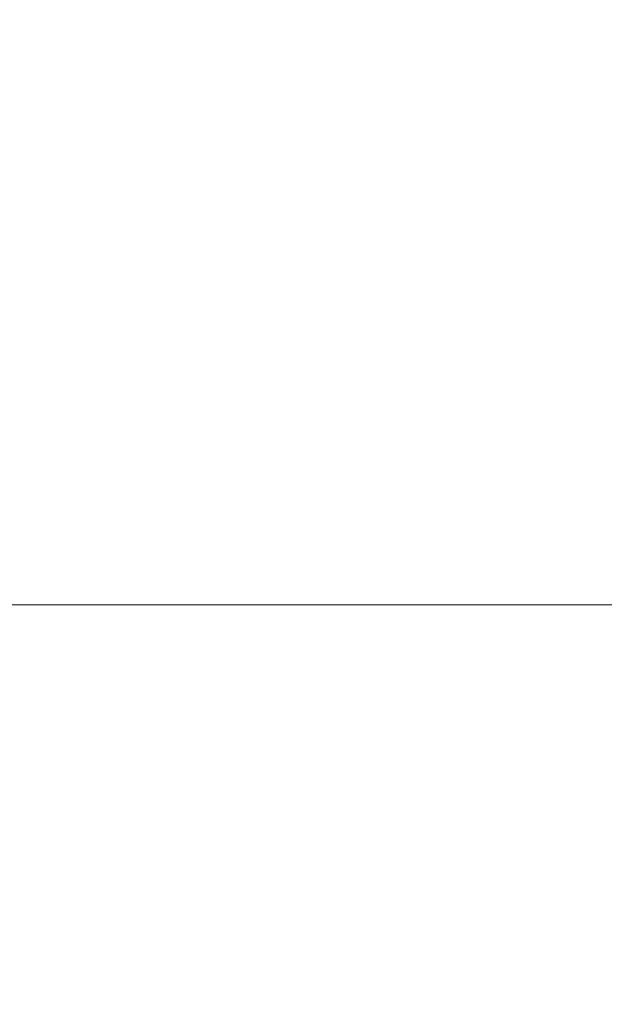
# Model space of a CAD drawing. Header units: centimetres. Extents: x -26.3 to 27.5, y 4.8 to 73.5.
# Tile 171 of 256: x -8.2529 to -8.2311, y 6.4853 to 6.522. Entities that reach past the tile are written whole.
import ezdxf

# ---------------------------------------------------------------- set-up
doc = ezdxf.new("R2010")
doc.units = ezdxf.units.CM
doc.header["$LTSCALE"] = 2.54
doc.layers.add('Lucido design-1', color=7, linetype='Continuous')

# ---------------------------------------------------------------- blocks, each defined once
blk = doc.blocks.new('Gruppo-3-1')
at = {"color": 7, "linetype": 'Continuous', "lineweight": 9}
for points, invisible_edges in [([(-25.986537, 6.525376, -1479.018057), (-25.986537, 6.521853, -1479.017221), (27.113463, 6.521853, -1479.017221), (27.113463, 6.525376, -1479.018057)], 10), ([(-25.986537, 6.525376, -1515.118057), (-25.986537, 6.521853, -1515.117221), (27.113463, 6.521853, -1515.117221), (27.113463, 6.525376, -1515.118057)], 10), ([(-8.233595, 6.524899, -1479.796003), (-8.232568, 6.522567, -1479.796003), (-8.235656, 6.521288, -1479.798307), (-8.236624, 6.523487, -1479.798307)], 15), ([(-8.233595, 6.524899, -1515.896003), (-8.232568, 6.522567, -1515.896003), (-8.235656, 6.521288, -1515.898307), (-8.236624, 6.523487, -1515.898307)], 15), ([(-8.244852, 6.524279, -1479.802492), (-8.243842, 6.522438, -1479.802492), (-8.247023, 6.520782, -1479.804368), (-8.247957, 6.522486, -1479.804368)], 15), ([(-8.244852, 6.524279, -1515.902492), (-8.243842, 6.522438, -1515.902492), (-8.247023, 6.520782, -1515.904368), (-8.247957, 6.522486, -1515.904368)], 15), ([(-8.248966, 6.524148, -1479.804368), (-8.247957, 6.522486, -1479.804368), (-8.251122, 6.520659, -1479.806095), (-8.252048, 6.522184, -1479.806095)], 15), ([(-8.248966, 6.524148, -1515.904368), (-8.247957, 6.522486, -1515.904368), (-8.251122, 6.520659, -1515.906095), (-8.252048, 6.522184, -1515.906095)], 15), ([(-8.240728, 6.524059, -1479.800471), (-8.239732, 6.522038, -1479.800471), (-8.242913, 6.520554, -1479.802492), (-8.243842, 6.522438, -1479.802492)], 15), ([(-8.240728, 6.524059, -1515.900471), (-8.239732, 6.522038, -1515.900471), (-8.242913, 6.520554, -1515.902492), (-8.243842, 6.522438, -1515.902492)], 15), ([(-8.253039, 6.523668, -1479.806095), (-8.252048, 6.522184, -1479.806095), (-8.255183, 6.520187, -1479.807672), (-8.256084, 6.521536, -1479.807672)], 15), ([(-8.253039, 6.523668, -1515.906095), (-8.252048, 6.522184, -1515.906095), (-8.255183, 6.520187, -1515.907672), (-8.256084, 6.521536, -1515.907672)], 15), ([(-8.229523, 6.523828, -1479.793526), (-8.228547, 6.521319, -1479.793526), (-8.231645, 6.520191, -1479.796003), (-8.232568, 6.522567, -1479.796003)], 15), ([(-8.229523, 6.523828, -1515.893526), (-8.228547, 6.521319, -1515.893526), (-8.231645, 6.520191, -1515.896003), (-8.232568, 6.522567, -1515.896003)], 15), ([(-8.236624, 6.523487, -1479.798307), (-8.235656, 6.521288, -1479.798307), (-8.238824, 6.519976, -1479.800471), (-8.239732, 6.522038, -1479.800471)], 15), ([(-8.236624, 6.523487, -1515.898307), (-8.235656, 6.521288, -1515.898307), (-8.238824, 6.519976, -1515.900471), (-8.239732, 6.522038, -1515.900471)], 15), ([(-8.247957, 6.522486, -1479.804368), (-8.247023, 6.520782, -1479.804368), (-8.250264, 6.519095, -1479.806095), (-8.251122, 6.520659, -1479.806095)], 15), ([(-8.247957, 6.522486, -1515.904368), (-8.247023, 6.520782, -1515.904368), (-8.250264, 6.519095, -1515.906095), (-8.251122, 6.520659, -1515.906095)], 15), ([(-8.243842, 6.522438, -1479.802492), (-8.242913, 6.520554, -1479.802492), (-8.246163, 6.519039, -1479.804368), (-8.247023, 6.520782, -1479.804368)], 15), ([(-8.243842, 6.522438, -1515.902492), (-8.242913, 6.520554, -1515.902492), (-8.246163, 6.519039, -1515.904368), (-8.247023, 6.520782, -1515.904368)], 15), ([(-8.232568, 6.522567, -1479.796003), (-8.231645, 6.520191, -1479.796003), (-8.234785, 6.519048, -1479.798307), (-8.235656, 6.521288, -1479.798307)], 15), ([(-8.232568, 6.522567, -1515.896003), (-8.231645, 6.520191, -1515.896003), (-8.234785, 6.519048, -1515.898307), (-8.235656, 6.521288, -1515.898307)], 15), ([(-8.252048, 6.522184, -1479.806095), (-8.251122, 6.520659, -1479.806095), (-8.254341, 6.5188, -1479.807672), (-8.255183, 6.520187, -1479.807672)], 15), ([(-8.252048, 6.522184, -1515.906095), (-8.251122, 6.520659, -1515.906095), (-8.254341, 6.5188, -1515.907672), (-8.255183, 6.520187, -1515.907672)], 15), ([(-8.239732, 6.522038, -1479.800471), (-8.238824, 6.519976, -1479.800471), (-8.242067, 6.518632, -1479.802492), (-8.242913, 6.520554, -1479.802492)], 15), ([(-8.239732, 6.522038, -1515.900471), (-8.238824, 6.519976, -1515.900471), (-8.242067, 6.518632, -1515.902492), (-8.242913, 6.520554, -1515.902492)], 15), ([(27.113463, 6.521201, -1479.017066), (27.113463, 6.521853, -1479.017221), (-25.986537, 6.521853, -1479.017221), (-25.986537, 6.521201, -1479.017066)], 10), ([(27.113463, 6.521201, -1515.117066), (27.113463, 6.521853, -1515.117221), (-25.986537, 6.521853, -1515.117221), (-25.986537, 6.521201, -1515.117066)], 10), ([(-8.228547, 6.521319, -1479.793526), (-8.227682, 6.518769, -1479.793526), (-8.230826, 6.517778, -1479.796003), (-8.231645, 6.520191, -1479.796003)], 15), ([(-8.228547, 6.521319, -1515.893526), (-8.227682, 6.518769, -1515.893526), (-8.230826, 6.517778, -1515.896003), (-8.231645, 6.520191, -1515.896003)], 15), ([(-25.986537, 6.521201, -1479.017066), (-25.986537, 6.517575, -1479.016369), (27.113463, 6.517575, -1479.016369), (27.113463, 6.521201, -1479.017066)], 10), ([(-25.986537, 6.521201, -1515.117066), (-25.986537, 6.517575, -1515.116369), (27.113463, 6.517575, -1515.116369), (27.113463, 6.521201, -1515.117066)], 10), ([(-8.235656, 6.521288, -1479.798307), (-8.234785, 6.519048, -1479.798307), (-8.238007, 6.517875, -1479.800471), (-8.238824, 6.519976, -1479.800471)], 15), ([(-8.235656, 6.521288, -1515.898307), (-8.234785, 6.519048, -1515.898307), (-8.238007, 6.517875, -1515.900471), (-8.238824, 6.519976, -1515.900471)], 15), ([(-8.251122, 6.520659, -1479.806095), (-8.250264, 6.519095, -1479.806095), (-8.253561, 6.517378, -1479.807672), (-8.254341, 6.5188, -1479.807672)], 15), ([(-8.251122, 6.520659, -1515.906095), (-8.250264, 6.519095, -1515.906095), (-8.253561, 6.517378, -1515.907672), (-8.254341, 6.5188, -1515.907672)], 15), ([(-8.247023, 6.520782, -1479.804368), (-8.246163, 6.519039, -1479.804368), (-8.249475, 6.517494, -1479.806095), (-8.250264, 6.519095, -1479.806095)], 15), ([(-8.247023, 6.520782, -1515.904368), (-8.246163, 6.519039, -1515.904368), (-8.249475, 6.517494, -1515.906095), (-8.250264, 6.519095, -1515.906095)], 15), ([(-8.242913, 6.520554, -1479.802492), (-8.242067, 6.518632, -1479.802492), (-8.24538, 6.51726, -1479.804368), (-8.246163, 6.519039, -1479.804368)], 15), ([(-8.242913, 6.520554, -1515.902492), (-8.242067, 6.518632, -1515.902492), (-8.24538, 6.51726, -1515.904368), (-8.246163, 6.519039, -1515.904368)], 15), ([(-8.231645, 6.520191, -1479.796003), (-8.230826, 6.517778, -1479.796003), (-8.234013, 6.516773, -1479.798307), (-8.234785, 6.519048, -1479.798307)], 15), ([(-8.231645, 6.520191, -1515.896003), (-8.230826, 6.517778, -1515.896003), (-8.234013, 6.516773, -1515.898307), (-8.234785, 6.519048, -1515.898307)], 15), ([(-8.238824, 6.519976, -1479.800471), (-8.238007, 6.517875, -1479.800471), (-8.241306, 6.516675, -1479.802492), (-8.242067, 6.518632, -1479.802492)], 15), ([(-8.238824, 6.519976, -1515.900471), (-8.238007, 6.517875, -1515.900471), (-8.241306, 6.516675, -1515.902492), (-8.242067, 6.518632, -1515.902492)], 15), ([(-8.250264, 6.519095, -1479.806095), (-8.249475, 6.517494, -1479.806095), (-8.252844, 6.515924, -1479.807672), (-8.253561, 6.517378, -1479.807672)], 15), ([(-8.250264, 6.519095, -1515.906095), (-8.249475, 6.517494, -1515.906095), (-8.252844, 6.515924, -1515.907672), (-8.253561, 6.517378, -1515.907672)], 15), ([(-8.246163, 6.519039, -1479.804368), (-8.24538, 6.51726, -1479.804368), (-8.248756, 6.515861, -1479.806095), (-8.249475, 6.517494, -1479.806095)], 15), ([(-8.246163, 6.519039, -1515.904368), (-8.24538, 6.51726, -1515.904368), (-8.248756, 6.515861, -1515.906095), (-8.249475, 6.517494, -1515.906095)], 15), ([(-8.234785, 6.519048, -1479.798307), (-8.234013, 6.516773, -1479.798307), (-8.237283, 6.515742, -1479.800471), (-8.238007, 6.517875, -1479.800471)], 15), ([(-8.234785, 6.519048, -1515.898307), (-8.234013, 6.516773, -1515.898307), (-8.237283, 6.515742, -1515.900471), (-8.238007, 6.517875, -1515.900471)], 15), ([(-8.242067, 6.518632, -1479.802492), (-8.241306, 6.516675, -1479.802492), (-8.244676, 6.515448, -1479.804368), (-8.24538, 6.51726, -1479.804368)], 15), ([(-8.242067, 6.518632, -1515.902492), (-8.241306, 6.516675, -1515.902492), (-8.244676, 6.515448, -1515.904368), (-8.24538, 6.51726, -1515.904368)], 15), ([(-8.238007, 6.517875, -1479.800471), (-8.237283, 6.515742, -1479.800471), (-8.240631, 6.514686, -1479.802492), (-8.241306, 6.516675, -1479.802492)], 15), ([(-8.238007, 6.517875, -1515.900471), (-8.237283, 6.515742, -1515.900471), (-8.240631, 6.514686, -1515.902492), (-8.241306, 6.516675, -1515.902492)], 15), ([(-8.230826, 6.517778, -1479.796003), (-8.230112, 6.515331, -1479.796003), (-8.23334, 6.514466, -1479.798307), (-8.234013, 6.516773, -1479.798307)], 15), ([(-8.230826, 6.517778, -1515.896003), (-8.230112, 6.515331, -1515.896003), (-8.23334, 6.514466, -1515.898307), (-8.234013, 6.516773, -1515.898307)], 15), ([(27.113463, 6.51698, -1479.016255), (27.113463, 6.517575, -1479.016369), (-25.986537, 6.517575, -1479.016369), (-25.986537, 6.51698, -1479.016255)], 10), ([(27.113463, 6.51698, -1515.116255), (27.113463, 6.517575, -1515.116369), (-25.986537, 6.517575, -1515.116369), (-25.986537, 6.51698, -1515.116255)], 10), ([(-8.253561, 6.517378, -1479.807672), (-8.252844, 6.515924, -1479.807672), (-8.256264, 6.514329, -1479.809095), (-8.256908, 6.515636, -1479.809095)], 15), ([(-8.253561, 6.517378, -1515.907672), (-8.252844, 6.515924, -1515.907672), (-8.256264, 6.514329, -1515.909095), (-8.256908, 6.515636, -1515.909095)], 15), ([(-8.249475, 6.517494, -1479.806095), (-8.248756, 6.515861, -1479.806095), (-8.252191, 6.514439, -1479.807672), (-8.252844, 6.515924, -1479.807672)], 15), ([(-8.249475, 6.517494, -1515.906095), (-8.248756, 6.515861, -1515.906095), (-8.252191, 6.514439, -1515.907672), (-8.252844, 6.515924, -1515.907672)], 15), ([(-8.24538, 6.51726, -1479.804368), (-8.244676, 6.515448, -1479.804368), (-8.24811, 6.514199, -1479.806095), (-8.248756, 6.515861, -1479.806095)], 15), ([(-8.24538, 6.51726, -1515.904368), (-8.244676, 6.515448, -1515.904368), (-8.24811, 6.514199, -1515.906095), (-8.248756, 6.515861, -1515.906095)], 15), ([(-25.986537, 6.51698, -1479.016255), (-25.986537, 6.513263, -1479.015705), (27.113463, 6.513263, -1479.015705), (27.113463, 6.51698, -1479.016255)], 10), ([(-25.986537, 6.51698, -1515.116255), (-25.986537, 6.513263, -1515.115705), (27.113463, 6.513263, -1515.115705), (27.113463, 6.51698, -1515.116255)], 10), ([(-8.241306, 6.516675, -1479.802492), (-8.240631, 6.514686, -1479.802492), (-8.244051, 6.513608, -1479.804368), (-8.244676, 6.515448, -1479.804368)], 15), ([(-8.241306, 6.516675, -1515.902492), (-8.240631, 6.514686, -1515.902492), (-8.244051, 6.513608, -1515.904368), (-8.244676, 6.515448, -1515.904368)], 15), ([(-8.234013, 6.516773, -1479.798307), (-8.23334, 6.514466, -1479.798307), (-8.236653, 6.513579, -1479.800471), (-8.237283, 6.515742, -1479.800471)], 15), ([(-8.234013, 6.516773, -1515.898307), (-8.23334, 6.514466, -1515.898307), (-8.236653, 6.513579, -1515.900471), (-8.237283, 6.515742, -1515.900471)], 15), ([(-8.252844, 6.515924, -1479.807672), (-8.252191, 6.514439, -1479.807672), (-8.255677, 6.512995, -1479.809095), (-8.256264, 6.514329, -1479.809095)], 15), ([(-8.252844, 6.515924, -1515.907672), (-8.252191, 6.514439, -1515.907672), (-8.255677, 6.512995, -1515.909095), (-8.256264, 6.514329, -1515.909095)], 15), ([(-8.248756, 6.515861, -1479.806095), (-8.24811, 6.514199, -1479.806095), (-8.251603, 6.512927, -1479.807672), (-8.252191, 6.514439, -1479.807672)], 15), ([(-8.248756, 6.515861, -1515.906095), (-8.24811, 6.514199, -1515.906095), (-8.251603, 6.512927, -1515.907672), (-8.252191, 6.514439, -1515.907672)], 15), ([(-8.244676, 6.515448, -1479.804368), (-8.244051, 6.513608, -1479.804368), (-8.247536, 6.512509, -1479.806095), (-8.24811, 6.514199, -1479.806095)], 15), ([(-8.244676, 6.515448, -1515.904368), (-8.244051, 6.513608, -1515.904368), (-8.247536, 6.512509, -1515.906095), (-8.24811, 6.514199, -1515.906095)], 15), ([(-8.237283, 6.515742, -1479.800471), (-8.236653, 6.513579, -1479.800471), (-8.240044, 6.51267, -1479.802492), (-8.240631, 6.514686, -1479.802492)], 15), ([(-8.237283, 6.515742, -1515.900471), (-8.236653, 6.513579, -1515.900471), (-8.240044, 6.51267, -1515.902492), (-8.240631, 6.514686, -1515.902492)], 15), ([(-8.230112, 6.515331, -1479.796003), (-8.229507, 6.512855, -1479.796003), (-8.232769, 6.512132, -1479.798307), (-8.23334, 6.514466, -1479.798307)], 15), ([(-8.230112, 6.515331, -1515.896003), (-8.229507, 6.512855, -1515.896003), (-8.232769, 6.512132, -1515.898307), (-8.23334, 6.514466, -1515.898307)], 15), ([(-8.240631, 6.514686, -1479.802492), (-8.240044, 6.51267, -1479.802492), (-8.243507, 6.511742, -1479.804368), (-8.244051, 6.513608, -1479.804368)], 15), ([(-8.240631, 6.514686, -1515.902492), (-8.240044, 6.51267, -1515.902492), (-8.243507, 6.511742, -1515.904368), (-8.244051, 6.513608, -1515.904368)], 15), ([(-8.252191, 6.514439, -1479.807672), (-8.251603, 6.512927, -1479.807672), (-8.255149, 6.511637, -1479.809095), (-8.255677, 6.512995, -1479.809095)], 15), ([(-8.252191, 6.514439, -1515.907672), (-8.251603, 6.512927, -1515.907672), (-8.255149, 6.511637, -1515.909095), (-8.255677, 6.512995, -1515.909095)], 15), ([(-8.23334, 6.514466, -1479.798307), (-8.232769, 6.512132, -1479.798307), (-8.236117, 6.51139, -1479.800471), (-8.236653, 6.513579, -1479.800471)], 15), ([(-8.23334, 6.514466, -1515.898307), (-8.232769, 6.512132, -1515.898307), (-8.236117, 6.51139, -1515.900471), (-8.236653, 6.513579, -1515.900471)], 15), ([(-8.24811, 6.514199, -1479.806095), (-8.247536, 6.512509, -1479.806095), (-8.251081, 6.511391, -1479.807672), (-8.251603, 6.512927, -1479.807672)], 15), ([(-8.24811, 6.514199, -1515.906095), (-8.247536, 6.512509, -1515.906095), (-8.251081, 6.511391, -1515.907672), (-8.251603, 6.512927, -1515.907672)], 15), ([(-8.244051, 6.513608, -1479.804368), (-8.243507, 6.511742, -1479.804368), (-8.247037, 6.510796, -1479.806095), (-8.247536, 6.512509, -1479.806095)], 15), ([(-8.244051, 6.513608, -1515.904368), (-8.243507, 6.511742, -1515.904368), (-8.247037, 6.510796, -1515.906095), (-8.247536, 6.512509, -1515.906095)], 15), ([(27.113463, 6.512721, -1479.015624), (27.113463, 6.513263, -1479.015705), (-25.986537, 6.513263, -1479.015705), (-25.986537, 6.512721, -1479.015624)], 10), ([(27.113463, 6.512721, -1515.115624), (27.113463, 6.513263, -1515.115705), (-25.986537, 6.513263, -1515.115705), (-25.986537, 6.512721, -1515.115624)], 10), ([(-8.236653, 6.513579, -1479.800471), (-8.236117, 6.51139, -1479.800471), (-8.239544, 6.51063, -1479.802492), (-8.240044, 6.51267, -1479.802492)], 15), ([(-8.236653, 6.513579, -1515.900471), (-8.236117, 6.51139, -1515.900471), (-8.239544, 6.51063, -1515.902492), (-8.240044, 6.51267, -1515.902492)], 15), ([(-8.251603, 6.512927, -1479.807672), (-8.251081, 6.511391, -1479.807672), (-8.25468, 6.510257, -1479.809095), (-8.255149, 6.511637, -1479.809095)], 15), ([(-8.251603, 6.512927, -1515.907672), (-8.251081, 6.511391, -1515.907672), (-8.25468, 6.510257, -1515.909095), (-8.255149, 6.511637, -1515.909095)], 15), ([(-8.229507, 6.512855, -1479.796003), (-8.229009, 6.510356, -1479.796003), (-8.2323, 6.509775, -1479.798307), (-8.232769, 6.512132, -1479.798307)], 15), ([(-8.229507, 6.512855, -1515.896003), (-8.229009, 6.510356, -1515.896003), (-8.2323, 6.509775, -1515.898307), (-8.232769, 6.512132, -1515.898307)], 15), ([(-25.986537, 6.512721, -1479.015624), (-25.986537, 6.508927, -1479.015229), (27.113463, 6.508927, -1479.015229), (27.113463, 6.512721, -1479.015624)], 10), ([(-25.986537, 6.512721, -1515.115624), (-25.986537, 6.508927, -1515.115229), (27.113463, 6.508927, -1515.115229), (27.113463, 6.512721, -1515.115624)], 10), ([(-8.247536, 6.512509, -1479.806095), (-8.247037, 6.510796, -1479.806095), (-8.250627, 6.509834, -1479.807672), (-8.251081, 6.511391, -1479.807672)], 15), ([(-8.247536, 6.512509, -1515.906095), (-8.247037, 6.510796, -1515.906095), (-8.250627, 6.509834, -1515.907672), (-8.251081, 6.511391, -1515.907672)], 15), ([(-8.240044, 6.51267, -1479.802492), (-8.239544, 6.51063, -1479.802492), (-8.243045, 6.509854, -1479.804368), (-8.243507, 6.511742, -1479.804368)], 15), ([(-8.240044, 6.51267, -1515.902492), (-8.239544, 6.51063, -1515.902492), (-8.243045, 6.509854, -1515.904368), (-8.243507, 6.511742, -1515.904368)], 15), ([(-8.232769, 6.512132, -1479.798307), (-8.2323, 6.509775, -1479.798307), (-8.235677, 6.50918, -1479.800471), (-8.236117, 6.51139, -1479.800471)], 15), ([(-8.232769, 6.512132, -1515.898307), (-8.2323, 6.509775, -1515.898307), (-8.235677, 6.50918, -1515.900471), (-8.236117, 6.51139, -1515.900471)], 15), ([(-8.251081, 6.511391, -1479.807672), (-8.250627, 6.509834, -1479.807672), (-8.254272, 6.508857, -1479.809095), (-8.25468, 6.510257, -1479.809095)], 15), ([(-8.251081, 6.511391, -1515.907672), (-8.250627, 6.509834, -1515.907672), (-8.254272, 6.508857, -1515.909095), (-8.25468, 6.510257, -1515.909095)], 15), ([(-8.243507, 6.511742, -1479.804368), (-8.243045, 6.509854, -1479.804368), (-8.246613, 6.509063, -1479.806095), (-8.247037, 6.510796, -1479.806095)], 15), ([(-8.243507, 6.511742, -1515.904368), (-8.243045, 6.509854, -1515.904368), (-8.246613, 6.509063, -1515.906095), (-8.247037, 6.510796, -1515.906095)], 15), ([(-8.236117, 6.51139, -1479.800471), (-8.235677, 6.50918, -1479.800471), (-8.239135, 6.50857, -1479.802492), (-8.239544, 6.51063, -1479.802492)], 15), ([(-8.236117, 6.51139, -1515.900471), (-8.235677, 6.50918, -1515.900471), (-8.239135, 6.50857, -1515.902492), (-8.239544, 6.51063, -1515.902492)], 15), ([(-8.247037, 6.510796, -1479.806095), (-8.246613, 6.509063, -1479.806095), (-8.250242, 6.508259, -1479.807672), (-8.250627, 6.509834, -1479.807672)], 15), ([(-8.247037, 6.510796, -1515.906095), (-8.246613, 6.509063, -1515.906095), (-8.250242, 6.508259, -1515.907672), (-8.250627, 6.509834, -1515.907672)], 15), ([(-8.239544, 6.51063, -1479.802492), (-8.239135, 6.50857, -1479.802492), (-8.242666, 6.507948, -1479.804368), (-8.243045, 6.509854, -1479.804368)], 15), ([(-8.239544, 6.51063, -1515.902492), (-8.239135, 6.50857, -1515.902492), (-8.242666, 6.507948, -1515.904368), (-8.243045, 6.509854, -1515.904368)], 15), ([(-8.229009, 6.510356, -1479.796003), (-8.228622, 6.507837, -1479.796003), (-8.231935, 6.507401, -1479.798307), (-8.2323, 6.509775, -1479.798307)], 15), ([(-8.229009, 6.510356, -1515.896003), (-8.228622, 6.507837, -1515.896003), (-8.231935, 6.507401, -1515.898307), (-8.2323, 6.509775, -1515.898307)], 15), ([(-8.250627, 6.509834, -1479.807672), (-8.250242, 6.508259, -1479.807672), (-8.253926, 6.507442, -1479.809095), (-8.254272, 6.508857, -1479.809095)], 15), ([(-8.250627, 6.509834, -1515.907672), (-8.250242, 6.508259, -1515.907672), (-8.253926, 6.507442, -1515.909095), (-8.254272, 6.508857, -1515.909095)], 15), ([(-8.243045, 6.509854, -1479.804368), (-8.242666, 6.507948, -1479.804368), (-8.246265, 6.507313, -1479.806095), (-8.246613, 6.509063, -1479.806095)], 15), ([(-8.243045, 6.509854, -1515.904368), (-8.242666, 6.507948, -1515.904368), (-8.246265, 6.507313, -1515.906095), (-8.246613, 6.509063, -1515.906095)], 15), ([(-8.2323, 6.509775, -1479.798307), (-8.231935, 6.507401, -1479.798307), (-8.235335, 6.506953, -1479.800471), (-8.235677, 6.50918, -1479.800471)], 15), ([(-8.2323, 6.509775, -1515.898307), (-8.231935, 6.507401, -1515.898307), (-8.235335, 6.506953, -1515.900471), (-8.235677, 6.50918, -1515.900471)], 15), ([(-8.235677, 6.50918, -1479.800471), (-8.235335, 6.506953, -1479.800471), (-8.238815, 6.506495, -1479.802492), (-8.239135, 6.50857, -1479.802492)], 15), ([(-8.235677, 6.50918, -1515.900471), (-8.235335, 6.506953, -1515.900471), (-8.238815, 6.506495, -1515.902492), (-8.239135, 6.50857, -1515.902492)], 15), ([(27.113463, 6.508431, -1479.015177), (27.113463, 6.508927, -1479.015229), (-25.986537, 6.508927, -1479.015229), (-25.986537, 6.508431, -1479.015177)], 10), ([(27.113463, 6.508431, -1515.115177), (27.113463, 6.508927, -1515.115229), (-25.986537, 6.508927, -1515.115229), (-25.986537, 6.508431, -1515.115177)], 10), ([(-8.246613, 6.509063, -1479.806095), (-8.246265, 6.507313, -1479.806095), (-8.249926, 6.506668, -1479.807672), (-8.250242, 6.508259, -1479.807672)], 15), ([(-8.246613, 6.509063, -1515.906095), (-8.246265, 6.507313, -1515.906095), (-8.249926, 6.506668, -1515.907672), (-8.250242, 6.508259, -1515.907672)], 15), ([(-8.239135, 6.50857, -1479.802492), (-8.238815, 6.506495, -1479.802492), (-8.24237, 6.506027, -1479.804368), (-8.242666, 6.507948, -1479.804368)], 15), ([(-8.239135, 6.50857, -1515.902492), (-8.238815, 6.506495, -1515.902492), (-8.24237, 6.506027, -1515.904368), (-8.242666, 6.507948, -1515.904368)], 15), ([(-25.986537, 6.508431, -1479.015177), (-25.986537, 6.504573, -1479.014943), (27.113463, 6.504573, -1479.014943), (27.113463, 6.508431, -1479.015177)], 10), ([(-25.986537, 6.508431, -1515.115177), (-25.986537, 6.504573, -1515.114943), (27.113463, 6.504573, -1515.114943), (27.113463, 6.508431, -1515.115177)], 10), ([(-8.250242, 6.508259, -1479.807672), (-8.249926, 6.506668, -1479.807672), (-8.253642, 6.506012, -1479.809095), (-8.253926, 6.507442, -1479.809095)], 15), ([(-8.250242, 6.508259, -1515.907672), (-8.249926, 6.506668, -1515.907672), (-8.253642, 6.506012, -1515.909095), (-8.253926, 6.507442, -1515.909095)], 15), ([(-8.242666, 6.507948, -1479.804368), (-8.24237, 6.506027, -1479.804368), (-8.245993, 6.50555, -1479.806095), (-8.246265, 6.507313, -1479.806095)], 15), ([(-8.242666, 6.507948, -1515.904368), (-8.24237, 6.506027, -1515.904368), (-8.245993, 6.50555, -1515.906095), (-8.246265, 6.507313, -1515.906095)], 15), ([(-8.228622, 6.507837, -1479.796003), (-8.228344, 6.505303, -1479.796003), (-8.231673, 6.505012, -1479.798307), (-8.231935, 6.507401, -1479.798307)], 15), ([(-8.228622, 6.507837, -1515.896003), (-8.228344, 6.505303, -1515.896003), (-8.231673, 6.505012, -1515.898307), (-8.231935, 6.507401, -1515.898307)], 15), ([(-8.231935, 6.507401, -1479.798307), (-8.231673, 6.505012, -1479.798307), (-8.235089, 6.504713, -1479.800471), (-8.235335, 6.506953, -1479.800471)], 15), ([(-8.231935, 6.507401, -1515.898307), (-8.231673, 6.505012, -1515.898307), (-8.235089, 6.504713, -1515.900471), (-8.235335, 6.506953, -1515.900471)], 15), ([(-8.246265, 6.507313, -1479.806095), (-8.245993, 6.50555, -1479.806095), (-8.249679, 6.505065, -1479.807672), (-8.249926, 6.506668, -1479.807672)], 15), ([(-8.246265, 6.507313, -1515.906095), (-8.245993, 6.50555, -1515.906095), (-8.249679, 6.505065, -1515.907672), (-8.249926, 6.506668, -1515.907672)], 15), ([(-8.249926, 6.506668, -1479.807672), (-8.249679, 6.505065, -1479.807672), (-8.25342, 6.504572, -1479.809095), (-8.253642, 6.506012, -1479.809095)], 15), ([(-8.249926, 6.506668, -1515.907672), (-8.249679, 6.505065, -1515.907672), (-8.25342, 6.504572, -1515.909095), (-8.253642, 6.506012, -1515.909095)], 15), ([(-8.235335, 6.506953, -1479.800471), (-8.235089, 6.504713, -1479.800471), (-8.238587, 6.504407, -1479.802492), (-8.238815, 6.506495, -1479.802492)], 15), ([(-8.235335, 6.506953, -1515.900471), (-8.235089, 6.504713, -1515.900471), (-8.238587, 6.504407, -1515.902492), (-8.238815, 6.506495, -1515.902492)], 15), ([(-8.238815, 6.506495, -1479.802492), (-8.238587, 6.504407, -1479.802492), (-8.242159, 6.504095, -1479.804368), (-8.24237, 6.506027, -1479.804368)], 15), ([(-8.238815, 6.506495, -1515.902492), (-8.238587, 6.504407, -1515.902492), (-8.242159, 6.504095, -1515.904368), (-8.24237, 6.506027, -1515.904368)], 15), ([(-8.24237, 6.506027, -1479.804368), (-8.242159, 6.504095, -1479.804368), (-8.245799, 6.503776, -1479.806095), (-8.245993, 6.50555, -1479.806095)], 15), ([(-8.24237, 6.506027, -1515.904368), (-8.242159, 6.504095, -1515.904368), (-8.245799, 6.503776, -1515.906095), (-8.245993, 6.50555, -1515.906095)], 15), ([(-8.245993, 6.50555, -1479.806095), (-8.245799, 6.503776, -1479.806095), (-8.249502, 6.503452, -1479.807672), (-8.249679, 6.505065, -1479.807672)], 15), ([(-8.245993, 6.50555, -1515.906095), (-8.245799, 6.503776, -1515.906095), (-8.249502, 6.503452, -1515.907672), (-8.249679, 6.505065, -1515.907672)], 15), ([(-8.228344, 6.505303, -1479.796003), (-8.228177, 6.50276, -1479.796003), (-8.231516, 6.502614, -1479.798307), (-8.231673, 6.505012, -1479.798307)], 15), ([(-8.228344, 6.505303, -1515.896003), (-8.228177, 6.50276, -1515.896003), (-8.231516, 6.502614, -1515.898307), (-8.231673, 6.505012, -1515.898307)], 15), ([(-8.249679, 6.505065, -1479.807672), (-8.249502, 6.503452, -1479.807672), (-8.253261, 6.503123, -1479.809095), (-8.25342, 6.504572, -1479.809095)], 15), ([(-8.249679, 6.505065, -1515.907672), (-8.249502, 6.503452, -1515.907672), (-8.253261, 6.503123, -1515.909095), (-8.25342, 6.504572, -1515.909095)], 15), ([(-8.231673, 6.505012, -1479.798307), (-8.231516, 6.502614, -1479.798307), (-8.234942, 6.502465, -1479.800471), (-8.235089, 6.504713, -1479.800471)], 15), ([(-8.231673, 6.505012, -1515.898307), (-8.231516, 6.502614, -1515.898307), (-8.234942, 6.502465, -1515.900471), (-8.235089, 6.504713, -1515.900471)], 15), ([(27.113463, 6.504128, -1479.014916), (27.113463, 6.504573, -1479.014943), (-25.986537, 6.504573, -1479.014943), (-25.986537, 6.504128, -1479.014916)], 10), ([(27.113463, 6.504128, -1515.114916), (27.113463, 6.504573, -1515.114943), (-25.986537, 6.504573, -1515.114943), (-25.986537, 6.504128, -1515.114916)], 10), ([(-8.238587, 6.504407, -1479.802492), (-8.238449, 6.502312, -1479.802492), (-8.242031, 6.502155, -1479.804368), (-8.242159, 6.504095, -1479.804368)], 15), ([(-8.238587, 6.504407, -1515.902492), (-8.238449, 6.502312, -1515.902492), (-8.242031, 6.502155, -1515.904368), (-8.242159, 6.504095, -1515.904368)], 15), ([(-8.235089, 6.504713, -1479.800471), (-8.234942, 6.502465, -1479.800471), (-8.238449, 6.502312, -1479.802492), (-8.238587, 6.504407, -1479.802492)], 15), ([(-8.235089, 6.504713, -1515.900471), (-8.234942, 6.502465, -1515.900471), (-8.238449, 6.502312, -1515.902492), (-8.238587, 6.504407, -1515.902492)], 15), ([(-25.986537, 6.504128, -1479.014916), (-25.986537, 6.500212, -1479.014839), (27.113463, 6.500212, -1479.014839), (27.113463, 6.504128, -1479.014916)], 8), ([(-25.986537, 6.504128, -1515.114916), (-25.986537, 6.500212, -1515.114839), (27.113463, 6.500212, -1515.114839), (27.113463, 6.504128, -1515.114916)], 8), ([(-8.242159, 6.504095, -1479.804368), (-8.242031, 6.502155, -1479.804368), (-8.245682, 6.501996, -1479.806095), (-8.245799, 6.503776, -1479.806095)], 15), ([(-8.242159, 6.504095, -1515.904368), (-8.242031, 6.502155, -1515.904368), (-8.245682, 6.501996, -1515.906095), (-8.245799, 6.503776, -1515.906095)], 15), ([(-8.245799, 6.503776, -1479.806095), (-8.245682, 6.501996, -1479.806095), (-8.249396, 6.501834, -1479.807672), (-8.249502, 6.503452, -1479.807672)], 15), ([(-8.245799, 6.503776, -1515.906095), (-8.245682, 6.501996, -1515.906095), (-8.249396, 6.501834, -1515.907672), (-8.249502, 6.503452, -1515.907672)], 15), ([(-8.249502, 6.503452, -1479.807672), (-8.249396, 6.501834, -1479.807672), (-8.253166, 6.501669, -1479.809095), (-8.253261, 6.503123, -1479.809095)], 15), ([(-8.249502, 6.503452, -1515.907672), (-8.249396, 6.501834, -1515.907672), (-8.253166, 6.501669, -1515.909095), (-8.253261, 6.503123, -1515.909095)], 15), ([(-8.231516, 6.502614, -1479.798307), (-8.231464, 6.500212, -1479.798307), (-8.234893, 6.500212, -1479.800471), (-8.234942, 6.502465, -1479.800471)], 13), ([(-8.231516, 6.502614, -1515.898307), (-8.231464, 6.500212, -1515.898307), (-8.234893, 6.500212, -1515.900471), (-8.234942, 6.502465, -1515.900471)], 13), ([(-8.228177, 6.50276, -1479.796003), (-8.228122, 6.500212, -1479.796003), (-8.231464, 6.500212, -1479.798307), (-8.231516, 6.502614, -1479.798307)], 13), ([(-8.228177, 6.50276, -1515.896003), (-8.228122, 6.500212, -1515.896003), (-8.231464, 6.500212, -1515.898307), (-8.231516, 6.502614, -1515.898307)], 13), ([(-8.238449, 6.502312, -1479.802492), (-8.238403, 6.500212, -1479.802492), (-8.241989, 6.500212, -1479.804368), (-8.242031, 6.502155, -1479.804368)], 13), ([(-8.238449, 6.502312, -1515.902492), (-8.238403, 6.500212, -1515.902492), (-8.241989, 6.500212, -1515.904368), (-8.242031, 6.502155, -1515.904368)], 13), ([(-8.234942, 6.502465, -1479.800471), (-8.234893, 6.500212, -1479.800471), (-8.238403, 6.500212, -1479.802492), (-8.238449, 6.502312, -1479.802492)], 13), ([(-8.234942, 6.502465, -1515.900471), (-8.234893, 6.500212, -1515.900471), (-8.238403, 6.500212, -1515.902492), (-8.238449, 6.502312, -1515.902492)], 13), ([(-8.245682, 6.501996, -1479.806095), (-8.245644, 6.500212, -1479.806095), (-8.249361, 6.500212, -1479.807672), (-8.249396, 6.501834, -1479.807672)], 13), ([(-8.245682, 6.501996, -1515.906095), (-8.245644, 6.500212, -1515.906095), (-8.249361, 6.500212, -1515.907672), (-8.249396, 6.501834, -1515.907672)], 13), ([(-8.242031, 6.502155, -1479.804368), (-8.241989, 6.500212, -1479.804368), (-8.245644, 6.500212, -1479.806095), (-8.245682, 6.501996, -1479.806095)], 13), ([(-8.242031, 6.502155, -1515.904368), (-8.241989, 6.500212, -1515.904368), (-8.245644, 6.500212, -1515.906095), (-8.245682, 6.501996, -1515.906095)], 13), ([(-8.249396, 6.501834, -1479.807672), (-8.249361, 6.500212, -1479.807672), (-8.253134, 6.500212, -1479.809095), (-8.253166, 6.501669, -1479.809095)], 13), ([(-8.249396, 6.501834, -1515.907672), (-8.249361, 6.500212, -1515.907672), (-8.253134, 6.500212, -1515.909095), (-8.253166, 6.501669, -1515.909095)], 13), ([(-8.25001, 5.300212, -1479.807929), (-8.253139, 5.300212, -1479.809083), (-8.253134, 6.500212, -1479.809095)], 10), ([(-8.25001, 5.300212, -1515.907929), (-8.253139, 5.300212, -1515.909083), (-8.253134, 6.500212, -1515.909095)], 10), ([(-8.25001, 5.300212, -1479.807929), (-8.253134, 6.500212, -1479.809095), (-8.249361, 6.500212, -1479.807672)], 9), ([(-8.25001, 5.300212, -1515.907929), (-8.253134, 6.500212, -1515.909095), (-8.249361, 6.500212, -1515.907672)], 9), ([(-8.249361, 6.500212, -1479.807672), (-8.249365, 5.300212, -1479.807661), (-8.25001, 5.300212, -1479.807929)], 9), ([(-8.249361, 6.500212, -1515.907672), (-8.249365, 5.300212, -1515.907661), (-8.25001, 5.300212, -1515.907929)], 9), ([(-8.246214, 5.300212, -1479.806349), (-8.249365, 5.300212, -1479.807661), (-8.249361, 6.500212, -1479.807672)], 10), ([(-8.246214, 5.300212, -1515.906349), (-8.249365, 5.300212, -1515.907661), (-8.249361, 6.500212, -1515.907672)], 10), ([(-8.246214, 5.300212, -1479.806349), (-8.249361, 6.500212, -1479.807672), (-8.245644, 6.500212, -1479.806095)], 9), ([(-8.246214, 5.300212, -1515.906349), (-8.249361, 6.500212, -1515.907672), (-8.245644, 6.500212, -1515.906095)], 9), ([(-8.245644, 6.500212, -1479.806095), (-8.245648, 5.300212, -1479.806085), (-8.246214, 5.300212, -1479.806349)], 9), ([(-8.245644, 6.500212, -1515.906095), (-8.245648, 5.300212, -1515.906085), (-8.246214, 5.300212, -1515.906349)], 9), ([(-8.242488, 5.300212, -1479.804615), (-8.245648, 5.300212, -1479.806085), (-8.245644, 6.500212, -1479.806095)], 10), ([(-8.242488, 5.300212, -1515.904615), (-8.245648, 5.300212, -1515.906085), (-8.245644, 6.500212, -1515.906095)], 10), ([(-8.242488, 5.300212, -1479.804615), (-8.245644, 6.500212, -1479.806095), (-8.241989, 6.500212, -1479.804368)], 9), ([(-8.242488, 5.300212, -1515.904615), (-8.245644, 6.500212, -1515.906095), (-8.241989, 6.500212, -1515.904368)], 9), ([(-8.241989, 6.500212, -1479.804368), (-8.241994, 5.300212, -1479.804359), (-8.242488, 5.300212, -1479.804615)], 9), ([(-8.241989, 6.500212, -1515.904368), (-8.241994, 5.300212, -1515.904359), (-8.242488, 5.300212, -1515.904615)], 9), ([(-8.238841, 5.300212, -1479.802731), (-8.241994, 5.300212, -1479.804359), (-8.241989, 6.500212, -1479.804368)], 10), ([(-8.238841, 5.300212, -1515.902731), (-8.241994, 5.300212, -1515.904359), (-8.241989, 6.500212, -1515.904368)], 10), ([(-8.238841, 5.300212, -1479.802731), (-8.241989, 6.500212, -1479.804368), (-8.238403, 6.500212, -1479.802492)], 9), ([(-8.238841, 5.300212, -1515.902731), (-8.241989, 6.500212, -1515.904368), (-8.238403, 6.500212, -1515.902492)], 9), ([(-8.238403, 6.500212, -1479.802492), (-8.238408, 5.300212, -1479.802485), (-8.238841, 5.300212, -1479.802731)], 9), ([(-8.238403, 6.500212, -1515.902492), (-8.238408, 5.300212, -1515.902485), (-8.238841, 5.300212, -1515.902731)], 9), ([(-8.235276, 5.300212, -1479.800701), (-8.238408, 5.300212, -1479.802485), (-8.238403, 6.500212, -1479.802492)], 10), ([(-8.235276, 5.300212, -1515.900701), (-8.238408, 5.300212, -1515.902485), (-8.238403, 6.500212, -1515.902492)], 10), ([(-8.235276, 5.300212, -1479.800701), (-8.238403, 6.500212, -1479.802492), (-8.234893, 6.500212, -1479.800471)], 9), ([(-8.235276, 5.300212, -1515.900701), (-8.238403, 6.500212, -1515.902492), (-8.234893, 6.500212, -1515.900471)], 9), ([(-8.234893, 6.500212, -1479.800471), (-8.234897, 5.300212, -1479.800464), (-8.235276, 5.300212, -1479.800701)], 9), ([(-8.234893, 6.500212, -1515.900471), (-8.234897, 5.300212, -1515.900464), (-8.235276, 5.300212, -1515.900701)], 9), ([(-8.231801, 5.300212, -1479.798529), (-8.234897, 5.300212, -1479.800464), (-8.234893, 6.500212, -1479.800471)], 10), ([(-8.231801, 5.300212, -1515.898529), (-8.234897, 5.300212, -1515.900464), (-8.234893, 6.500212, -1515.900471)], 10), ([(-8.231801, 5.300212, -1479.798529), (-8.234893, 6.500212, -1479.800471), (-8.231464, 6.500212, -1479.798307)], 9), ([(-8.231801, 5.300212, -1515.898529), (-8.234893, 6.500212, -1515.900471), (-8.231464, 6.500212, -1515.898307)], 9), ([(-8.231464, 6.500212, -1479.798307), (-8.231468, 5.300212, -1479.798301), (-8.231801, 5.300212, -1479.798529)], 9), ([(-8.231464, 6.500212, -1515.898307), (-8.231468, 5.300212, -1515.898301), (-8.231801, 5.300212, -1515.898529)], 9), ([(-8.228421, 5.300212, -1479.796218), (-8.231468, 5.300212, -1479.798301), (-8.231464, 6.500212, -1479.798307)], 10), ([(-8.228421, 5.300212, -1515.896218), (-8.231468, 5.300212, -1515.898301), (-8.231464, 6.500212, -1515.898307)], 10), ([(-8.228421, 5.300212, -1479.796218), (-8.231464, 6.500212, -1479.798307), (-8.228122, 6.500212, -1479.796003)], 9), ([(-8.228421, 5.300212, -1515.896218), (-8.231464, 6.500212, -1515.898307), (-8.228122, 6.500212, -1515.896003)], 9)]:
    blk.add_3dface(points, dxfattribs=dict(at, invisible_edges=invisible_edges))
for points in [[(-25.986537, 6.500212, -1479.014839), (-25.986537, 4.900212, -1479.014839), (27.113463, 4.900212, -1479.014839), (27.113463, 6.500212, -1479.014839)], [(-25.986537, 6.500212, -1515.114839), (-25.986537, 4.900212, -1515.114839), (27.113463, 4.900212, -1515.114839), (27.113463, 6.500212, -1515.114839)]]:
    blk.add_3dface(points, dxfattribs=at)
blk = doc.blocks.new('Gruppo-4-1')
at = {"color": 7}
blk.add_blockref('Gruppo-3-1', (0, 0), dxfattribs=at)

msp = doc.modelspace()

# ---------------------------------------------------------------- block references
at = {"layer": 'Lucido design-1', "color": 7}
msp.add_blockref('Gruppo-4-1', (0, 0), dxfattribs=at)

doc.saveas('drawing.dxf')
